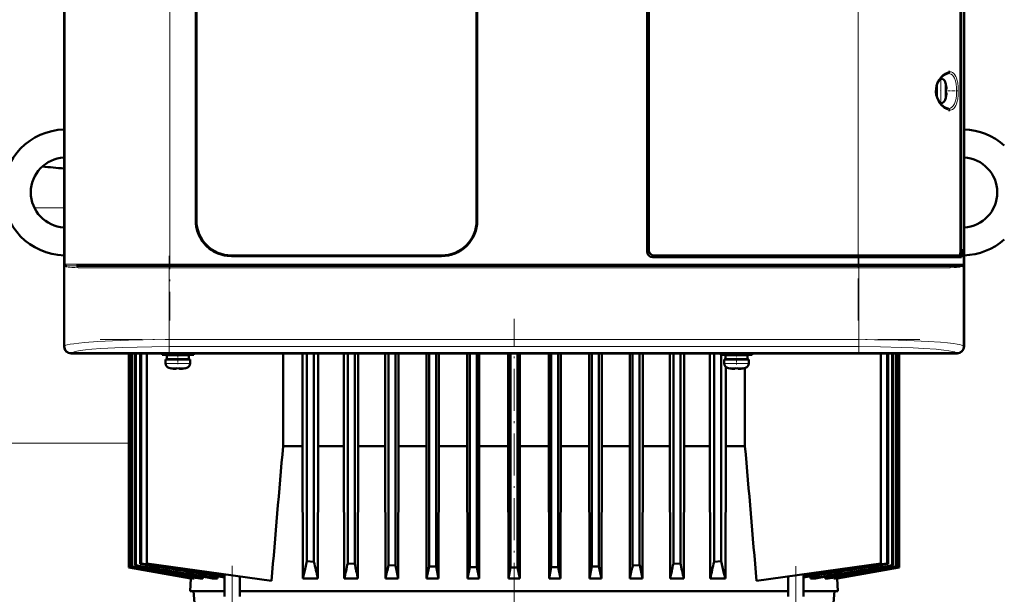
# Model space of a CAD drawing. Extents: x -1595 to 1972, y -1677 to 643.
# Tile 42 of 53: x 170 to 452, y 301 to 465. Entities that reach past the tile are written whole.
import ezdxf

# ---------------------------------------------------------------- set-up
doc = ezdxf.new("R2010")
doc.units = 0
doc.linetypes.add('DASHDOT', pattern=[18.5, 12, -3, 0.5, -3])

msp = doc.modelspace()

# ---------------------------------------------------------------- linework, layer by layer
at = {"color": 7, "lineweight": 50}
for p, q in [((183.09, 579.53), (183.09, 371.57)), ((440.04, 371.57), (440.04, 579.53)), ((349.57, 398.55), (349.57, 552.55)), ((350.07, 552.05), (350.07, 399.05)), ((439.02, 398.52), (439.02, 552.58)), ((439.14, 551.71), (439.14, 399.38)), ((220.67, 407.55), (220.67, 543.55)), ((220.87, 543.55), (220.87, 407.55)), ((300.87, 407.55), (300.87, 543.55)), ((301.07, 543.55), (301.07, 407.55)), ((183.07, 383.75), (183.07, 475.35)), ((440.07, 475.35), (440.07, 383.75)), ((433.25, 448.05), (433.46, 448.05)), ((432.23, 444.55), (432.23, 446.01)), ((432.23, 444.55), (432.23, 443.09)), ((432.33, 446.34), (432.33, 444.55)), ((432.33, 442.76), (432.33, 444.55)), ((434.86, 446.47), (434.88, 446.48)), ((435.01, 445.05), (434.86, 445.05)), ((435.01, 444.05), (434.86, 444.05)), ((434.88, 442.62), (434.86, 442.63)), ((433.46, 441.05), (433.25, 441.05)), ((439.02, 399.38), (439.14, 399.38)), ((439.34, 399.35), (439.02, 399.35)), ((439.14, 399.38), (439.34, 399.35)), ((439.34, 397.05), (439.34, 399.35)), ((230.87, 397.55), (290.87, 397.55)), ((290.87, 397.35), (230.87, 397.35)), ((409.85, 397.05), (351.07, 397.05)), ((351.56, 397.55), (409.85, 397.55)), ((438.78, 397.55), (409.85, 397.55)), ((409.85, 397.05), (439.34, 397.05)), ((438.79, 397.55), (439.04, 397.55)), ((438.86, 397.59), (439.04, 397.55)), ((439.04, 397.55), (439.04, 397.05)), ((183.48, 394.57), (183.45, 394.61)), ((183.51, 394.55), (183.48, 394.57)), ((186.6, 394.55), (193.18, 394.55)), ((203.7, 394.55), (192.33, 394.55)), ((193.18, 394.55), (213.28, 394.55)), ((213.28, 394.55), (409.85, 394.55)), ((409.85, 394.55), (436.52, 394.55)), ((439.65, 394.58), (439.62, 394.55)), ((439.68, 394.57), (439.62, 394.55)), ((439.62, 394.55), (439.62, 394.54)), ((439.66, 394.58), (439.65, 394.58)), ((439.68, 394.61), (439.66, 394.58)), ((439.68, 394.8), (439.73, 394.83)), ((439.69, 394.8), (439.73, 394.83)), ((183.07, 379.35), (183.07, 383.75)), ((183.09, 383.75), (183.07, 383.75)), ((440.07, 383.75), (440.04, 383.75)), ((440.06, 383.75), (440.06, 379.35)), ((183.07, 371.55), (183.07, 379.35)), ((183.07, 379.35), (183.09, 379.35)), ((440.04, 379.35), (440.07, 379.35)), ((440.07, 379.35), (440.07, 371.55)), ((197.86, 369.55), (185.07, 369.55)), ((438.04, 369.58), (185.09, 369.58)), ((197.87, 369.58), (197.86, 369.55)), ((202.27, 369.55), (197.86, 369.55)), ((201.56, 308.35), (201.56, 369.55)), ((201.56, 308.35), (201.56, 369.55)), ((201.73, 308.41), (201.73, 369.55)), ((201.8, 308.44), (201.8, 369.55)), ((202.27, 369.55), (202.26, 369.58)), ((314.86, 369.55), (202.27, 369.55)), ((202.32, 308.61), (202.32, 369.55)), ((202.46, 308.66), (202.46, 369.55)), ((203.33, 308.95), (203.33, 369.55)), ((203.54, 309.02), (203.54, 369.55)), ((204.76, 309.43), (204.76, 369.55)), ((205.05, 309.52), (205.05, 369.55)), ((206.72, 369.55), (206.72, 309.55)), ((211.07, 369.55), (211.07, 369.12)), ((215.57, 369.12), (211.07, 369.12)), ((215.57, 369.02), (212.42, 369.02)), ((212.42, 369.02), (212.42, 367.92)), ((213.57, 369.02), (213.57, 369.12)), ((215.57, 369.12), (220.07, 369.12)), ((215.57, 369.02), (218.72, 369.02)), ((217.57, 369.02), (217.57, 369.12)), ((218.72, 369.02), (218.72, 367.92)), ((220.07, 369.12), (220.07, 369.55)), ((245.6, 343.05), (245.6, 369.55)), ((251.11, 369.55), (251.11, 343.05)), ((252.43, 369.55), (252.43, 310.14)), ((254.43, 369.55), (254.43, 310.02)), ((255.63, 343.05), (255.63, 369.55)), ((262.98, 343.05), (262.98, 369.55)), ((264.06, 369.55), (264.06, 309.52)), ((266.06, 369.55), (266.06, 309.43)), ((267.05, 343.05), (267.05, 369.55)), ((274.78, 343.05), (274.78, 369.55)), ((275.68, 369.55), (275.68, 309.02)), ((277.68, 369.55), (277.68, 308.95)), ((278.54, 343.05), (278.54, 369.55)), ((286.52, 369.55), (286.52, 343.05)), ((287.31, 369.55), (287.31, 308.66)), ((289.31, 369.55), (289.31, 308.61)), ((290.07, 343.05), (290.07, 369.55)), ((298.21, 369.55), (298.21, 343.05)), ((298.93, 369.55), (298.93, 308.44)), ((300.93, 369.55), (300.93, 308.41)), ((301.64, 369.55), (301.64, 343.05)), ((309.86, 369.55), (309.86, 343.05)), ((310.56, 369.55), (310.56, 308.35)), ((312.56, 369.55), (312.56, 308.35)), ((313.26, 369.55), (313.26, 343.05)), ((314.87, 369.58), (314.86, 369.55)), ((319.27, 369.55), (314.86, 369.55)), ((319.27, 369.55), (319.26, 369.58)), ((427.86, 369.55), (319.27, 369.55)), ((321.47, 369.55), (321.47, 343.05)), ((322.18, 369.55), (322.18, 308.41)), ((324.18, 369.55), (324.18, 308.44)), ((324.91, 343.05), (324.91, 369.55)), ((333.04, 369.55), (333.04, 343.05)), ((333.81, 369.55), (333.81, 308.61)), ((335.81, 369.55), (335.81, 308.66)), ((336.6, 343.05), (336.6, 369.55)), ((344.58, 369.55), (344.58, 343.05)), ((345.43, 369.55), (345.43, 308.95)), ((347.43, 369.55), (347.43, 309.02)), ((348.34, 369.55), (348.34, 343.05)), ((356.06, 343.05), (356.06, 369.55)), ((357.06, 369.55), (357.06, 309.43)), ((359.06, 369.55), (359.06, 309.52)), ((360.13, 343.05), (360.13, 369.55)), ((367.48, 369.55), (367.48, 343.05)), ((368.68, 369.55), (368.68, 310.02)), ((370.57, 369.12), (370.57, 369.55)), ((370.57, 369.12), (375.07, 369.12)), ((370.68, 369.12), (370.68, 310.14)), ((375.07, 369.02), (371.92, 369.02)), ((371.92, 367.92), (371.92, 369.02)), ((372.01, 369.02), (372.01, 369.12)), ((373.07, 369.12), (373.07, 369.02)), ((379.57, 369.12), (375.07, 369.12)), ((378.22, 369.02), (375.07, 369.02)), ((377.07, 369.12), (377.07, 369.02)), ((377.51, 369.12), (377.51, 369.02)), ((378.22, 367.92), (378.22, 369.02)), ((379.57, 369.55), (379.57, 369.12)), ((416.33, 369.55), (416.33, 309.55)), ((418.07, 369.55), (418.07, 309.52)), ((418.36, 369.55), (418.36, 309.43)), ((419.57, 369.55), (419.57, 309.02)), ((419.79, 369.55), (419.79, 308.95)), ((420.65, 369.55), (420.65, 308.66)), ((420.79, 369.55), (420.79, 308.61)), ((421.31, 369.55), (421.31, 308.44)), ((421.38, 369.55), (421.38, 308.41)), ((421.56, 369.55), (421.56, 308.35)), ((421.56, 369.55), (421.56, 308.35)), ((427.87, 369.58), (427.86, 369.55)), ((432.27, 369.55), (427.86, 369.55)), ((432.27, 369.55), (432.26, 369.58)), ((438.07, 369.55), (432.27, 369.55)), ((212.07, 367.82), (212.07, 366.69)), ((212.07, 367.82), (215.57, 367.82)), ((215.57, 367.92), (212.42, 367.92)), ((213.57, 367.82), (213.57, 367.92)), ((215.57, 367.92), (218.72, 367.92)), ((219.07, 367.82), (215.57, 367.82)), ((217.57, 367.82), (217.57, 367.92)), ((219.07, 366.69), (219.07, 367.82)), ((371.57, 367.82), (375.07, 367.82)), ((371.57, 366.69), (371.57, 367.82)), ((371.92, 367.92), (375.07, 367.92)), ((372.01, 367.82), (372.01, 367.92)), ((372.01, 343.05), (372.01, 365.72)), ((373.07, 367.92), (373.07, 367.82)), ((378.22, 367.92), (375.07, 367.92)), ((375.07, 367.82), (378.57, 367.82)), ((377.07, 367.92), (377.07, 367.82)), ((377.51, 367.92), (377.51, 367.82)), ((378.57, 367.82), (378.57, 366.69)), ((213.65, 365.29), (213.64, 365.28)), ((215.07, 365.14), (215.07, 365.29)), ((216.07, 365.14), (216.07, 365.29)), ((217.5, 365.28), (217.49, 365.29)), ((373.14, 365.28), (373.15, 365.29)), ((374.57, 365.14), (374.57, 365.29)), ((375.57, 365.14), (375.57, 365.29)), ((376.99, 365.29), (377, 365.28)), ((377.51, 365.41), (377.51, 343.05)), ((245.6, 343.05), (251.11, 343.05)), ((251.11, 343.05), (251.22, 305.23)), ((255.54, 305.23), (255.63, 343.05)), ((262.98, 343.05), (255.63, 343.05)), ((262.98, 343.05), (263.08, 305.23)), ((266.97, 305.23), (267.05, 343.05)), ((274.78, 343.05), (267.05, 343.05)), ((274.78, 343.05), (274.87, 305.23)), ((278.45, 305.23), (278.54, 343.05)), ((286.52, 343.05), (278.54, 343.05)), ((286.52, 343.05), (286.6, 305.23)), ((290.07, 343.05), (289.99, 305.23)), ((298.21, 343.05), (290.07, 343.05)), ((298.21, 343.05), (298.29, 305.23)), ((301.64, 343.05), (301.56, 305.23)), ((301.64, 343.05), (309.86, 343.05)), ((309.86, 343.05), (309.94, 305.23)), ((313.26, 343.05), (313.18, 305.23)), ((313.26, 343.05), (321.47, 343.05)), ((321.47, 343.05), (321.55, 305.23)), ((324.91, 343.05), (324.83, 305.23)), ((333.04, 343.05), (324.91, 343.05)), ((333.04, 343.05), (333.13, 305.23)), ((336.6, 343.05), (336.51, 305.23)), ((344.58, 343.05), (336.6, 343.05)), ((344.58, 343.05), (344.66, 305.23)), ((348.34, 343.05), (348.25, 305.23)), ((354.71, 343.05), (348.34, 343.05)), ((356.06, 343.05), (354.71, 343.05)), ((356.06, 343.05), (356.15, 305.23)), ((360.13, 343.05), (360.03, 305.23)), ((367.48, 343.05), (360.13, 343.05)), ((367.48, 343.05), (367.58, 305.23)), ((372.01, 343.05), (371.9, 305.23)), ((377.51, 343.05), (372.01, 343.05)), ((204.76, 309.43), (205.05, 309.52)), ((242.32, 304.54), (206.72, 309.55)), ((254.43, 310.02), (252.43, 310.14)), ((266.06, 309.43), (264.06, 309.52)), ((359.06, 309.52), (357.06, 309.43)), ((370.68, 310.14), (368.68, 310.02)), ((380.8, 304.55), (416.33, 309.55)), ((418.07, 309.52), (418.36, 309.43)), ((201.56, 308.35), (201.56, 308.35)), ((201.56, 308.35), (219.29, 305.23)), ((219.28, 305.23), (201.56, 308.35)), ((201.73, 308.41), (201.8, 308.44)), ((201.73, 308.41), (219.82, 305.23)), ((202.32, 308.61), (202.46, 308.66)), ((203.33, 308.95), (203.54, 309.02)), ((277.68, 308.95), (275.68, 309.02)), ((287.31, 308.66), (289.31, 308.61)), ((289.99, 305.23), (289.31, 308.61)), ((298.29, 305.23), (298.93, 308.44)), ((300.93, 308.41), (298.93, 308.44)), ((301.56, 305.23), (300.93, 308.41)), ((309.94, 305.23), (310.56, 308.35)), ((310.56, 308.35), (312.56, 308.35)), ((313.18, 305.23), (312.56, 308.35)), ((321.55, 305.23), (322.18, 308.41)), ((324.18, 308.44), (322.18, 308.41)), ((324.83, 305.23), (324.18, 308.44)), ((333.13, 305.23), (333.81, 308.61)), ((335.81, 308.66), (333.81, 308.61)), ((347.43, 309.02), (345.43, 308.95)), ((403.29, 305.23), (421.38, 308.41)), ((403.82, 305.23), (421.56, 308.35)), ((403.84, 305.23), (421.56, 308.35)), ((419.57, 309.02), (419.79, 308.95)), ((420.65, 308.66), (420.79, 308.61)), ((421.31, 308.44), (421.38, 308.41)), ((421.56, 308.35), (421.56, 308.35)), ((219.28, 305.23), (219.06, 301.55)), ((219.28, 305.23), (219.29, 305.23)), ((219.3, 305.32), (219.29, 305.23)), ((219.82, 305.23), (220.24, 305.23)), ((220.25, 305.5), (220.24, 305.23)), ((221.83, 305.23), (222.72, 305.23)), ((222.75, 305.67), (222.72, 305.23)), ((225.42, 305.23), (226.89, 305.23)), ((226.93, 305.83), (226.89, 305.23)), ((228.88, 300.05), (228.88, 306.43)), ((233.23, 300.05), (233.23, 305.82)), ((255.54, 305.23), (251.22, 305.23)), ((266.97, 305.23), (263.08, 305.23)), ((278.45, 305.23), (274.87, 305.23)), ((289.99, 305.23), (286.6, 305.23)), ((301.56, 305.23), (298.29, 305.23)), ((313.18, 305.23), (309.94, 305.23)), ((324.83, 305.23), (321.55, 305.23)), ((336.51, 305.23), (333.13, 305.23)), ((348.25, 305.23), (344.66, 305.23)), ((360.03, 305.23), (356.15, 305.23)), ((371.9, 305.23), (367.58, 305.23)), ((389.88, 300.05), (389.88, 305.83)), ((394.23, 300.05), (394.23, 306.44)), ((396.19, 305.83), (396.23, 305.23)), ((397.69, 305.23), (396.23, 305.23)), ((400.37, 305.67), (400.4, 305.23)), ((401.28, 305.23), (400.4, 305.23)), ((402.86, 305.5), (402.88, 305.23)), ((403.29, 305.23), (402.88, 305.23)), ((403.82, 305.32), (403.82, 305.23)), ((403.84, 305.23), (403.82, 305.23)), ((403.84, 305.23), (404.06, 301.55)), ((219.06, 301.55), (228.88, 301.55)), ((222.34, 275.05), (220.03, 301.55)), ((233.23, 301.55), (355.9, 301.55)), ((355.9, 301.55), (389.88, 301.55)), ((394.23, 301.55), (404.06, 301.55)), ((400.77, 275.05), (403.09, 301.55))]:
    msp.add_line(p, q, dxfattribs=at)
at = {"color": 7, "linetype": 'DASHDOT', "lineweight": 18}
for p, q in [((213.28, 572.15), (213.28, 378.95)), ((409.85, 378.95), (409.85, 572.15)), ((213.1, 397.39), (213.1, 369.31)), ((410.03, 397.39), (410.03, 369.32)), ((193.41, 394.05), (429.72, 394.05)), ((193.62, 395.05), (429.51, 395.05)), ((311.56, 260.65), (311.56, 379.45)), ((193.41, 373.48), (429.72, 373.48)), ((231.06, 279.61), (231.06, 308.87)), ((392.06, 279.62), (392.06, 308.71))]:
    msp.add_line(p, q, dxfattribs=at)
at = {"color": 7, "lineweight": 18}
for p, q in [((183.35, 395.05), (183.35, 556.05)), ((213.28, 556.05), (213.28, 395.05)), ((439.78, 395.05), (439.78, 556.05)), ((409.85, 397.55), (409.85, 469.55)), ((433.46, 448.05), (433.46, 444.58)), ((434.71, 447.12), (434.71, 444.57)), ((433.46, 444.58), (433.46, 444.55)), ((433.46, 441.05), (433.46, 444.55)), ((434.71, 444.57), (434.71, 444.55)), ((434.71, 444.55), (434.71, 441.98)), ((183.07, 411.14), (174.58, 411.14)), ((409.85, 397.05), (409.85, 397.55)), ((409.85, 395.05), (409.85, 397.05)), ((183.18, 395.05), (183.18, 371.65)), ((183.18, 395.05), (183.35, 395.05)), ((192.84, 395.05), (183.35, 395.05)), ((183.39, 394.86), (183.4, 394.83)), ((187.04, 394.05), (192.67, 394.05)), ((192.67, 394.05), (213.1, 394.05)), ((213.28, 395.05), (192.84, 395.05)), ((213.1, 394.05), (213.1, 394.55)), ((213.1, 373.48), (213.1, 394.05)), ((410.03, 394.05), (213.1, 394.05)), ((213.28, 395.05), (409.85, 395.05)), ((213.28, 394.55), (213.28, 395.05)), ((439.78, 395.05), (409.85, 395.05)), ((409.85, 395.05), (409.85, 394.55)), ((410.03, 394.05), (410.03, 394.55)), ((410.03, 394.05), (436.09, 394.05)), ((410.03, 394.05), (410.03, 373.48)), ((439.78, 395.05), (439.95, 395.05)), ((439.95, 371.65), (439.95, 395.05)), ((183.09, 371.57), (183.18, 371.65)), ((213.1, 373.48), (410.03, 373.48)), ((213.1, 371.48), (213.1, 373.48)), ((410.03, 371.48), (213.1, 371.48)), ((410.03, 373.48), (410.03, 371.48)), ((439.95, 371.65), (440.04, 371.57)), ((185.17, 369.66), (185.09, 369.58)), ((438.04, 369.58), (437.96, 369.66)), ((215.54, 366.69), (212.07, 366.69)), ((215.54, 366.69), (215.57, 366.69)), ((215.57, 366.69), (219.07, 366.69)), ((375.07, 366.69), (371.57, 366.69)), ((375.1, 366.69), (375.07, 366.69)), ((378.57, 366.69), (375.1, 366.69)), ((213, 365.45), (215.55, 365.45)), ((215.55, 365.45), (215.57, 365.45)), ((215.57, 365.45), (218.14, 365.45)), ((375.07, 365.45), (372.5, 365.45)), ((375.09, 365.45), (375.07, 365.45)), ((377.64, 365.45), (375.09, 365.45)), ((201.56, 343.94), (151.57, 343.94))]:
    msp.add_line(p, q, dxfattribs=at)
at = {"color": 7, "linetype": 'DASHDOT', "lineweight": 18, "ltscale": 0.008936}
msp.add_line((432.01, 444.55), (432.36, 444.55), dxfattribs=at)
at = {"color": 7, "linetype": 'DASHDOT', "lineweight": 18, "ltscale": 0.006442}
msp.add_line((433.49, 444.55), (433.23, 444.55), dxfattribs=at)
at = {"color": 7, "linetype": 'DASHDOT', "lineweight": 18, "ltscale": 0.000941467}
msp.add_line((435.01, 445.55), (435.05, 445.55), dxfattribs=at)
at = {"color": 7, "linetype": 'DASHDOT', "lineweight": 18, "ltscale": 0.072147}
msp.add_line((435.3, 444.55), (438.19, 444.55), dxfattribs=at)
at = {"color": 7, "linetype": 'DASHDOT', "lineweight": 18, "ltscale": 0.000793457}
msp.add_line((435.01, 443.55), (435.04, 443.55), dxfattribs=at)
at = {"color": 7, "linetype": 'DASHDOT', "lineweight": 18, "ltscale": 0.072885}
msp.add_line((215.57, 369.36), (215.57, 366.45), dxfattribs=at)
at = {"color": 7, "linetype": 'DASHDOT', "lineweight": 18, "ltscale": 0.085704}
msp.add_line((375.07, 369.83), (375.07, 366.41), dxfattribs=at)
at = {"color": 7, "linetype": 'DASHDOT', "lineweight": 18, "ltscale": 0.000926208}
msp.add_line((214.57, 365.14), (214.57, 365.11), dxfattribs=at)
at = {"color": 7, "linetype": 'DASHDOT', "lineweight": 18, "ltscale": 0.000743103}
msp.add_line((216.57, 365.11), (216.57, 365.14), dxfattribs=at)
at = {"color": 7, "linetype": 'DASHDOT', "lineweight": 18, "ltscale": 0.000761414}
msp.add_line((374.07, 365.14), (374.07, 365.11), dxfattribs=at)
at = {"color": 7, "linetype": 'DASHDOT', "lineweight": 18, "ltscale": 0.000958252}
msp.add_line((376.07, 365.14), (376.07, 365.11), dxfattribs=at)
at = {"color": 7, "lineweight": 18}
for points in [[(433.52, 448.69), (434.07, 449.22), (434.7, 449.66), (435.27, 449.92), (435.62, 450.02)], [(435.98, 450.05), (436.39, 450), (436.78, 449.84), (437.14, 449.57), (437.46, 449.19), (437.74, 448.68)], [(433.52, 440.41), (433.07, 440.97), (432.7, 441.56), (432.49, 441.97), (432.16, 442.81), (431.97, 443.68), (431.9, 444.55), (431.97, 445.43), (432.1, 446.08), (432.31, 446.72), (432.71, 447.55), (432.95, 447.95), (433.52, 448.69)], [(435.54, 449.55), (435.98, 449.49), (436.38, 449.33), (436.73, 449.07), (437.05, 448.69), (437.33, 448.2)], [(437.33, 448.2), (437.61, 447.42), (437.8, 446.52), (437.91, 445.59), (437.95, 444.55)], [(437.74, 448.68), (437.9, 448.27), (438.04, 447.83), (438.25, 446.85), (438.38, 445.72), (438.42, 444.55)], [(437.95, 444.55), (437.88, 443.22), (437.77, 442.38), (437.61, 441.7), (437.44, 441.18), (437.33, 440.9)], [(438.42, 444.55), (438.38, 443.37), (438.25, 442.24), (438.04, 441.27), (437.91, 440.82), (437.74, 440.42)], [(435.62, 439.08), (435.03, 439.27), (434.48, 439.57), (434.07, 439.88), (433.52, 440.41)], [(437.33, 440.9), (437.16, 440.58), (436.98, 440.3), (436.77, 440.07), (436.55, 439.88), (436.17, 439.67), (435.76, 439.56), (435.54, 439.55)], [(437.74, 440.42), (437.47, 439.92), (437.14, 439.53), (436.77, 439.25), (436.48, 439.13), (436.18, 439.06), (435.98, 439.05)], [(183.45, 394.8), (183.66, 394.71), (183.84, 394.67), (184.28, 394.62), (185.69, 394.56), (186.6, 394.55)], [(187.04, 394.05), (186.12, 394.06), (185.31, 394.1), (184.61, 394.17)], [(438.51, 394.17), (437.94, 394.11), (437.24, 394.07), (436.09, 394.05)], [(183.18, 371.65), (183.35, 371.77), (183.61, 371.88), (183.98, 371.99), (184.79, 372.16), (185.84, 372.33), (187.23, 372.51), (188.86, 372.67), (192.67, 372.95), (196.88, 373.16), (201.45, 373.32), (205.65, 373.41), (213.1, 373.48)], [(213.1, 371.48), (208.1, 371.45), (203.93, 371.37), (199.74, 371.24), (197.55, 371.15), (193.57, 370.93), (190.98, 370.72), (189.15, 370.54), (187.67, 370.34), (186.7, 370.17), (185.97, 370.01), (185.45, 369.83), (185.17, 369.66)], [(410.03, 373.48), (414.52, 373.45), (418.94, 373.39), (425.82, 373.18), (429.81, 372.99), (433.36, 372.75), (435.37, 372.57), (437.08, 372.36), (438.07, 372.21), (438.87, 372.06), (439.37, 371.93), (439.73, 371.79), (439.95, 371.65)], [(437.96, 369.66), (437.67, 369.83), (437.31, 369.96), (436.81, 370.09), (435.73, 370.3), (434.28, 370.5), (432.14, 370.72), (428.61, 370.99), (425.57, 371.15), (422.24, 371.28), (416.25, 371.43), (410.03, 371.48)]]:
    msp.add_lwpolyline(points, dxfattribs=at)
at = {"color": 7, "lineweight": 50}
for points in [[(435.62, 450.02), (435.87, 450.05), (435.98, 450.05)], [(433.18, 441.13), (432.73, 441.85), (432.36, 442.67), (432.15, 443.43), (432.04, 444.35), (432.07, 445.15), (432.23, 445.98), (432.53, 446.83), (432.99, 447.68), (433.18, 447.96)], [(433.18, 447.96), (433.74, 448.61), (434.3, 449.08), (434.85, 449.39), (435.29, 449.53), (435.54, 449.55)], [(435.01, 445.55), (435.04, 445.22), (435.03, 445.1), (435.03, 445.06), (435.02, 445.05), (435.02, 445.05), (435.02, 445.05), (435.01, 445.05)], [(435.04, 445.26), (435.03, 445.08), (435.03, 445.06), (435.02, 445.05), (435.02, 445.05), (435.02, 445.05), (435.01, 445.05)], [(435.04, 443.83), (435.04, 443.98), (435.03, 444.03), (435.02, 444.04), (435.02, 444.05), (435.02, 444.05), (435.01, 444.05)], [(435.01, 443.55), (435.03, 443.74), (435.04, 443.98), (435.03, 444.03), (435.02, 444.04), (435.02, 444.05), (435.02, 444.05), (435.01, 444.05)], [(435.54, 439.55), (435.11, 439.62), (434.63, 439.82), (434.07, 440.19), (433.52, 440.72), (433.18, 441.13)], [(435.98, 439.05), (435.66, 439.07), (435.62, 439.08)], [(230.87, 397.35), (229.7, 397.42), (228.54, 397.62), (227.42, 397.96), (226.35, 398.42), (225.78, 398.72), (225.23, 399.06), (224.53, 399.56), (223.87, 400.12), (223.27, 400.74), (222.54, 401.66), (221.92, 402.66), (221.42, 403.72), (221.04, 404.84), (220.83, 405.73), (220.71, 406.63), (220.67, 407.55)], [(301.07, 407.55), (301, 406.38), (300.79, 405.23), (300.45, 404.11), (300, 403.03), (299.69, 402.46), (299.36, 401.91), (298.85, 401.21), (298.29, 400.56), (297.68, 399.96), (296.75, 399.23), (295.75, 398.61), (294.69, 398.1), (293.58, 397.72), (292.68, 397.52), (291.78, 397.39), (290.87, 397.35)], [(438.78, 397.55), (438.82, 397.56), (438.85, 397.59), (438.91, 397.67), (438.99, 397.98), (439.02, 398.52)], [(436.52, 394.55), (437.59, 394.56), (438.47, 394.59), (439.14, 394.65), (439.54, 394.74), (439.68, 394.8)], [(214.57, 365.14), (214.9, 365.12), (215.02, 365.12), (215.05, 365.13), (215.06, 365.13), (215.07, 365.14), (215.07, 365.14), (215.07, 365.14)], [(216.12, 365.12), (216.09, 365.13), (216.08, 365.13), (216.07, 365.14), (216.07, 365.14)], [(216.57, 365.14), (216.38, 365.12), (216.14, 365.12), (216.09, 365.13), (216.08, 365.13), (216.07, 365.14), (216.07, 365.14), (216.07, 365.14)], [(374.07, 365.14), (374.26, 365.12), (374.5, 365.12), (374.55, 365.13), (374.56, 365.13), (374.57, 365.14), (374.57, 365.14), (374.57, 365.14)], [(375.62, 365.12), (375.58, 365.13), (375.57, 365.13), (375.57, 365.14), (375.57, 365.14), (375.57, 365.14)], [(376.07, 365.14), (375.74, 365.12), (375.62, 365.12), (375.59, 365.13), (375.58, 365.13), (375.57, 365.14), (375.57, 365.14), (375.57, 365.14)], [(251.22, 305.23), (251.81, 307.53), (252.43, 310.14)], [(370.68, 310.14), (371.5, 306.75), (371.9, 305.23)]]:
    msp.add_lwpolyline(points, dxfattribs=at)
at = {"color": 7, "lineweight": 18}
for centre, radius, start, end in [((435.41, 450.05), 0.564, 339.2668, 0.1093), ((435.41, 439.05), 0.564, 359.8953, 20.7377), ((184.51, 395.57), 1.43, 201.261, 222.235), ((184.11, 395.78), 1.19, 218.0427, 233.348), ((183.85, 395.05), 0.501, 179.9266, 201.6242), ((185.06, 397.79), 3.65, 250.8857, 262.9217), ((186.6, 394.13), 0.416, 40.2511, 89.1163), ((186.5, 394.05), 0.538, 359.56, 40.5306), ((436.63, 394.05), 0.541, 139.8745, 180.6369), ((436.53, 394.14), 0.407, 90.9607, 140.1899), ((437.87, 398.86), 4.74, 277.8836, 282.6789), ((438.28, 397.07), 2.89, 282.5525, 289.9044), ((438.72, 395.81), 1.56, 290.2088, 296.9282), ((438.62, 395.57), 1.43, 317.7632, 338.7386), ((439.02, 395.78), 1.19, 306.6567, 321.9524)]:
    msp.add_arc(centre, radius, start, end, dxfattribs=at)
at = {"color": 7, "lineweight": 50}
for centre, radius, start, end in [((433.46, 446.75), 1.3, 16.6015, 90), ((426.08, 444.55), 9, 12.3778, 16.6016), ((426.08, 444.55), 8.99, 6.3893, 12.3497), ((426.08, 444.55), 8.99, 6.3893, 12.3497), ((424.97, 444.55), 9.9, 357.106, 2.8938), ((424.98, 444.55), 9.9, 357.1058, 2.8956), ((433.46, 442.35), 1.3, 270, 343.3985), ((426.08, 444.55), 9, 343.3984, 347.6222), ((426.08, 444.55), 8.99, 347.6508, 353.6103), ((426.08, 444.55), 8.99, 347.6503, 353.6107), ((183.56, 415.55), 18, 91.5655, 268.4345), ((439.56, 415.55), 18, 48.1538, 88.382), ((183.56, 415.55), 10, 92.8186, 267.1814), ((439.56, 415.55), 10, 272.9134, 87.0866), ((151.76, 106.24), 317.69, 84.3454, 85.4758), ((230.87, 407.55), 10.2, 179.9997, 270.0003), ((230.87, 407.55), 10, 180, 270), ((290.87, 407.55), 10, 270, 360), ((290.87, 407.55), 10.2, 269.9997, 0.0003), ((439.56, 415.55), 18, 271.618, 311.8462), ((351.07, 398.55), 1.5, 180, 270), ((182.96, 394.61), 0.488, 357.928, 30.3047), ((183.84, 395.26), 0.607, 220.9525, 229.0552), ((182.96, 394.61), 0.486, 358.9892, 25.8179), ((183.53, 394.97), 0.197, 228.0416, 243.1921), ((183.02, 394.55), 0.494, 358.0841, 30.2339), ((183.02, 394.56), 0.491, 359.1792, 29.5717), ((183.91, 394.99), 0.601, 220.5195, 228.8199), ((184.24, 395.44), 1.15, 230.5708, 251.3512), ((439.01, 395.26), 0.937, 296.5194, 310.7967), ((440.11, 394.55), 0.494, 149.585, 181.0835), ((440.11, 394.55), 0.491, 150.312, 180.6913), ((440.17, 394.62), 0.485, 154.5515, 181.5258), ((440.17, 394.61), 0.49, 153.5328, 185.1478), ((185.07, 371.55), 2, 180.0019, 269.9981), ((213.37, 366.69), 1.3, 180, 253.3985), ((217.77, 366.69), 1.3, 286.6016, 360), ((372.87, 366.69), 1.3, 180, 253.3985), ((377.27, 366.69), 1.3, 286.6016, 360), ((215.57, 374.07), 9, 253.3985, 257.6222), ((215.57, 374.07), 8.99, 257.6503, 263.6107), ((215.57, 374.07), 8.99, 257.6503, 263.6107), ((215.03, 369.15), 4.04, 263.5178, 266.839), ((215.57, 375.18), 9.9, 267.1058, 272.8956), ((215.57, 375.18), 9.9, 267.106, 272.8938), ((216.15, 368.7), 3.58, 272.1824, 275.7457), ((215.57, 374.07), 8.99, 276.3893, 282.3497), ((215.57, 374.07), 8.99, 276.3897, 282.3492), ((215.57, 374.07), 9, 282.3778, 286.6016), ((375.07, 374.07), 9, 253.3985, 257.6222), ((375.07, 374.07), 8.99, 257.6508, 263.6103), ((375.07, 374.07), 8.99, 257.6503, 263.6107), ((374.51, 368.92), 3.8, 263.4171, 267.729), ((375.07, 375.18), 9.9, 267.106, 272.8938), ((375.07, 375.18), 9.9, 267.1058, 272.8956), ((375.61, 369.15), 4.04, 273.1617, 276.4821), ((375.07, 374.07), 8.99, 276.3893, 282.3497), ((375.07, 374.07), 8.99, 276.3893, 282.3497), ((375.07, 374.07), 9, 282.3778, 286.6016), ((17939.84, -1185.35), 17760.13, 175.063131, 175.187795), ((-17321.01, -1185.64), 17764.42, 4.811991, 4.936599), ((830.77, 4103.53), 3845.4, 260.63083, 260.99495), ((619.29, 2914.49), 2637.7, 260.96445, 261.48832), ((495.52, 362.93), 246.83, 192.3777, 193.5202), ((2.81, 366.71), 267.44, 346.7085, 347.6517), ((720.12, 405.43), 464.1, 191.9384, 192.4687), ((-98, 405.64), 465.12, 347.5319, 348.061), ((620.57, 366.77), 267.71, 192.3487, 193.2909), ((127.35, 362.99), 247.07, 346.4803, 347.6217), ((3.91, 2913.95), 2637.15, 278.51164, 279.03561), ((-207.66, 4103.53), 3845.4, 279.00506, 279.36917), ((4081.01, 22537.67), 22565.17, 260.101038, 260.148556), ((3328.15, 18266.52), 18227.92, 260.125777, 260.188035), ((1529.47, 8072.29), 7876.22, 260.300364, 260.449815), ((1377.58, 7204.29), 6994.61, 260.335437, 260.518971), ((863.52, 4291.21), 4036.5, 260.5897, 260.92541), ((-225.21, 414.53), 511.88, 347.6711, 348.1058), ((1238.3, 505.91), 980.6, 191.58714, 191.80945), ((-812.36, 533.31), 1122.38, 348.27488, 348.45388), ((1434.61, 533.14), 1121.5, 191.54599, 191.72513), ((-615.18, 505.91), 980.6, 348.1905, 348.4128), ((848.27, 414.51), 511.82, 191.8941, 192.3289), ((-240.36, 4290.9), 4036.19, 279.07458, 279.4103), ((-754.47, 7204.29), 6994.61, 279.481031, 279.664565), ((-906.25, 8071.64), 7875.57, 279.55018, 279.699645), ((-2704.4, 18262.82), 18224.17, 279.81196, 279.874231), ((-3458.23, 22539.61), 22567.14, 279.851446, 279.898957)]:
    msp.add_arc(centre, radius, start, end, dxfattribs=at)
at = {"color": 7, "lineweight": 18}
for centre, major_axis, ratio, start_param, end_param in [((435.54, 450.05), (0, -0.5), 0.870879, 6.283058, 7.441106), ((435.54, 439.05), (0, -0.5), 0.870878, 1.983645, 3.141665), ((439.28, 395.05), (0, 0.5), 0.997564, 4.254196, 4.712389), ((185.17, 371.65), (-1.41, 1.41), 0.995146, 0.787831, 2.353761), ((437.96, 371.65), (-1.41, -1.41), 0.995146, 0.787831, 2.353761)]:
    msp.add_ellipse(centre, major_axis=major_axis, ratio=ratio, start_param=start_param, end_param=end_param, dxfattribs=at)
at = {"color": 7, "lineweight": 50}
for centre, major_axis, ratio, start_param, end_param in [((351.57, 399.05), (1.06, 1.06), 0.997265, 2.357564, 3.925621), ((351.57, 399.05), (-1.06, -1.06), 0.997265, 5.499157, 7.067214), ((185.1, 371.58), (1.42, 1.42), 0.995146, 2.358627, 3.924558), ((438.03, 371.58), (1.42, -1.42), 0.995146, 5.50022, 7.06615), ((438.07, 371.55), (1.41, 1.41), 0.999973, 3.927005, 5.497773)]:
    msp.add_ellipse(centre, major_axis=major_axis, ratio=ratio, start_param=start_param, end_param=end_param, dxfattribs=at)

doc.saveas('drawing.dxf')
